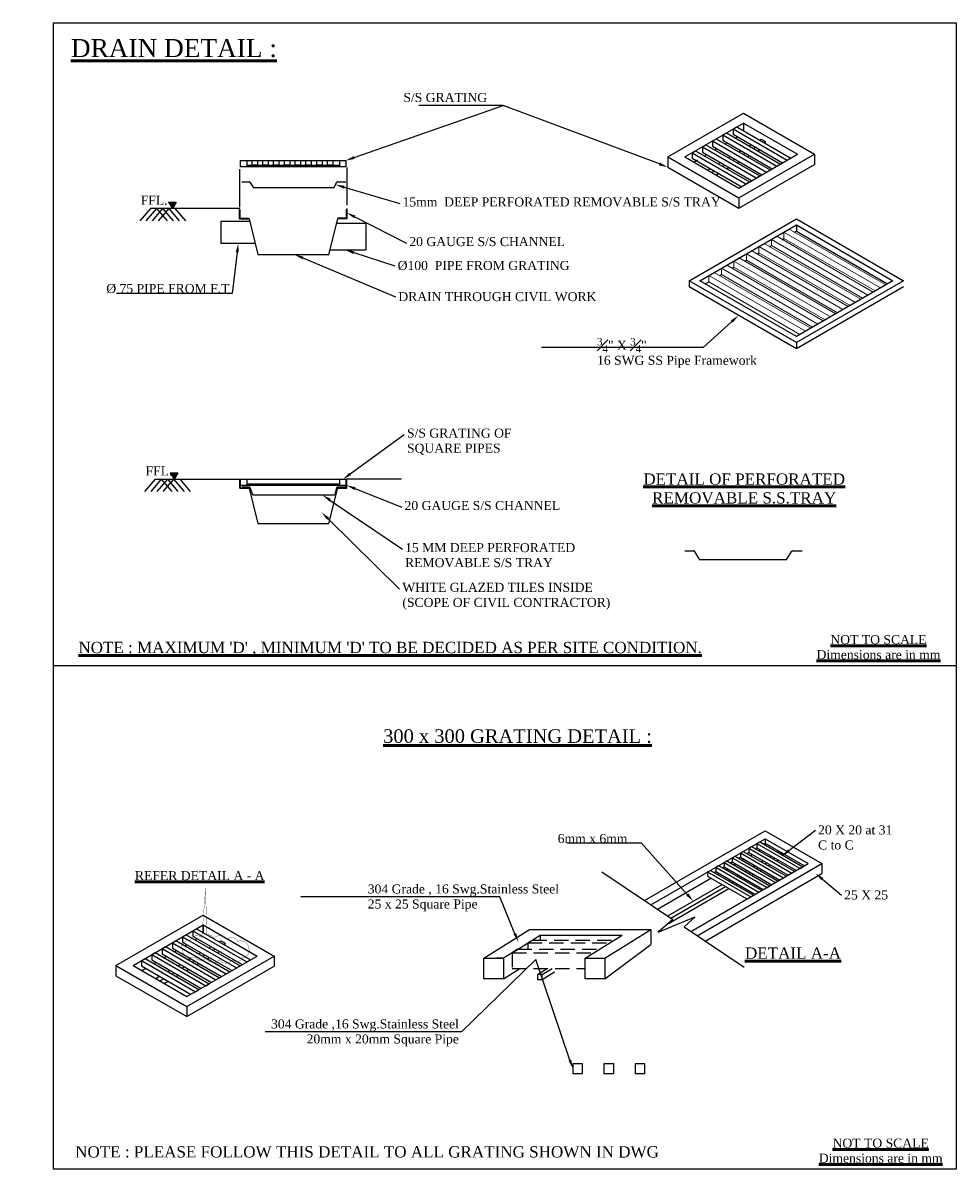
# Model space of a CAD drawing. Header units: millimetres. Extents: x 1277566 to 1493426, y 1039116 to 1145896.
# Tile 110 of 152: x 1401609 to 1417113, y 1079560 to 1098598. Entities that reach past the tile are written whole.
import ezdxf
from ezdxf import colors
from ezdxf.entities.mleader import LeaderData, LeaderLine
from ezdxf.math import Vec2, Vec3

# ---------------------------------------------------------------- set-up
doc = ezdxf.new("R2010")
doc.units = ezdxf.units.MM
doc.linetypes.add('Hidden', pattern=[9.525, 6.35, -3.175])
doc.layers.add('CKD-Dimensions', color=152, linetype='Continuous', lineweight=0)
doc.layers.add('CKD-Text', color=7, linetype='Continuous')
doc.layers.add('CKD_Grating', color=7, linetype='Continuous')
doc.styles.add('CKD_Dimension Text', font='BOOKOS.TTF')
pattern_1 = [(45, (-23593.16999, -14289.03641), (-0.04277746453, 0.04277746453), [])]
pattern_2 = [(45, (-23593.16999, -11301.15002), (-0.04277746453, 0.04277746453), [])]

# ---------------------------------------------------------------- blocks, each defined once
blk = doc.blocks.new('G$C70A365CB')
at = {"layer": 'CKD_Grating'}
h = blk.add_hatch(dxfattribs=at)
h.set_pattern_fill('ANSI31', scale=0.120993, style=0)
h.set_pattern_definition([(45, (-293.380467, 19324.36494), (-0.010694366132, 0.010694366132), [])])
h.paths.add_polyline_path([(1275.8, 10707.8), (1318.6, 10637.5), (1361.5, 10707.8)])
h = blk.add_hatch(dxfattribs=at)
h.set_pattern_fill('ANSI31', color=1, scale=0.483972, style=0)
h.set_pattern_definition(pattern_2)
h.paths.add_polyline_path([(2068.9, 10627.5), (2064.8, 10627.5), (2064.8, 10526.3), (2168, 10526.3), (2167.3, 10529.1), (2068.9, 10529.1)])
h = blk.add_hatch(dxfattribs=at)
h.set_pattern_fill('ANSI31', color=1, scale=0.483972, style=0)
h.set_pattern_definition(pattern_2)
h.paths.add_polyline_path([(3245.2, 10532.2), (3151.5, 10532.2), (3150.7, 10529.1), (3249, 10529.1), (3249, 10627.5), (3245.2, 10627.5)])
h = blk.add_hatch(dxfattribs=at)
h.set_pattern_fill('ANSI31', scale=0.120993, style=0)
h.set_pattern_definition([(45, (-274.272014, 16327.923653), (-0.010694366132, 0.010694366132), [])])
h.paths.add_polyline_path([(1294.9, 7711.4), (1337.7, 7641.1), (1380.6, 7711.4)])
h = blk.add_hatch(dxfattribs=at)
h.set_pattern_fill('ANSI31', color=1, scale=0.483972, style=0)
h.set_pattern_definition(pattern_1)
h.paths.add_polyline_path([(2068.9, 7639.6), (2064.8, 7639.6), (2064.8, 7538.4), (2168, 7538.4), (2167.3, 7541.3), (2068.9, 7541.3)])
h = blk.add_hatch(dxfattribs=at)
h.set_pattern_fill('ANSI31', color=1, scale=0.483972, style=0)
h.set_pattern_definition(pattern_1)
h.paths.add_polyline_path([(3245.2, 7544.3), (3151.5, 7544.3), (3150.7, 7541.3), (3249, 7541.3), (3249, 7639.6), (3245.2, 7639.6)])
at = {"ltscale": 4}
blk.add_lwpolyline([(9999, 0), (0, 0), (0, 12692), (9999, 12692)], close=True, dxfattribs=at)
for points in [[(1074.5, 10637.5), (957.5, 10502)], [(1142.5, 10637.5), (1025.5, 10502)], [(1210.5, 10637.5), (1093.5, 10502)], [(1142.5, 10637.5), (1259.4, 10502)], [(1278.5, 10637.5), (1161.5, 10502)], [(1210.5, 10637.5), (1327.4, 10502)], [(1278.5, 10637.5), (1395.4, 10502)], [(1346.5, 10637.5), (1463.4, 10502)], [(1127.3, 7639.5), (1010.3, 7504)], [(1195.3, 7639.5), (1078.3, 7504)], [(1263.3, 7639.5), (1146.3, 7504)], [(1195.3, 7639.5), (1312.3, 7504)], [(1331.3, 7639.5), (1214.3, 7504)], [(1263.3, 7639.5), (1380.3, 7504)], [(1331.3, 7639.5), (1448.3, 7504)], [(1399.3, 7639.5), (1516.3, 7504)], [(0, 5576), (9999, 5576)]]:
    blk.add_lwpolyline(points, dxfattribs=at)
at = {"layer": 'CKD-Text', "color": 6, "lineweight": 50, "const_width": 3.02}
blk.add_lwpolyline([(1685.3, 3091.5), (1644, 2562.6, 0.5205671), (1514.1, 2534.3, 0.5205671), (1424.4, 2438.3, 0.5205671), (1571.1, 2351.3), (1571.1, 2351.3, 0.5205671), (1690.8, 2333.1, 0.5205671), (1837.4, 2320, 0.5205671), (1979.7, 2315.3, 0.5205671), (2099.2, 2344.7, 0.5205671), (2163.2, 2448.8, 0.5205671), (2041.3, 2520, 0.5205671), (1922.2, 2543.3, 0.5205671), (1780.8, 2555.8, 0.2854883), (1701.4, 2594.5)], format="xyb", close=True, dxfattribs=at)
at = {"layer": 'CKD_Grating'}
for p, q in [((6805.9, 11208.1), (7644.3, 11692.2)), ((7644.3, 11692.2), (8430.2, 11238.4)), ((6994.5, 11208.1), (7644.3, 11583.3)), ((7644.3, 11583.3), (8241.6, 11238.4)), ((7644.3, 11583.3), (7644.3, 11497.1)), ((7554, 11417.7), (7577.5, 11431.3)), ((7326, 11286.1), (7349.6, 11299.7)), ((7440, 11351.9), (7463.6, 11365.5)), ((6805.9, 11208.1), (6805.9, 11094.7)), ((6805.9, 11208.1), (7591.8, 10754.4)), ((6994.5, 11208.1), (7591.8, 10863.3)), ((7112, 11162.5), (7135.5, 11176.1)), ((7212.1, 11220.3), (7235.7, 11233.9)), ((7591.8, 10754.4), (8430.2, 11238.4)), ((7591.8, 10863.3), (8241.6, 11238.4)), ((8430.2, 11238.4), (8430.2, 11125)), ((6805.9, 11094.7), (7591.8, 10640.9)), ((7098.1, 11154.5), (7121.7, 11168.1)), ((7591.8, 10640.9), (8430.2, 11125)), ((7591.8, 10754.4), (7591.8, 10640.9)), ((2174, 10494.4), (1855.4, 10494.4)), ((1855.4, 10494.4), (1855.4, 10250.9)), ((3138.8, 10473.8), (3462.6, 10473.8)), ((3462.6, 10473.8), (3462.6, 10179.4)), ((2234.9, 10250.9), (1855.4, 10250.9)), ((3065.2, 10179.4), (3462.6, 10179.4)), ((3249, 7541.3), (3249, 7639.6)), ((3150.7, 7541.3), (3249, 7541.3)), ((7774.4, 3547.5), (7793.3, 3558.4)), ((7592.1, 3442.2), (7611, 3453.1)), ((7629.8, 3420.4), (7648.7, 3431.3)), ((7683.3, 3494.8), (7702.1, 3505.7)), ((7721, 3473.1), (7739.9, 3483.9)), ((7812.2, 3525.7), (7831, 3536.6)), ((7409.8, 3336.9), (7428.7, 3347.8)), ((7447.5, 3315.2), (7466.4, 3326.1)), ((7501, 3389.6), (7519.8, 3400.5)), ((7538.7, 3367.8), (7557.5, 3378.7)), ((7318.6, 3284.3), (7337.5, 3295.2)), ((7356.4, 3262.5), (7375.2, 3273.4)), ((1660, 2704.1), (1660, 2617.9)), ((1569.6, 2538.5), (1593.2, 2552.1)), ((1341.7, 2406.9), (1365.3, 2420.5)), ((1455.7, 2472.7), (1479.2, 2486.3)), ((1113.8, 2275.3), (1137.4, 2288.9)), ((1227.8, 2341.1), (1251.3, 2354.7)), ((882.4, 2255.2), (1479.7, 1910.3))]:
    blk.add_line(p, q, dxfattribs=at)
at = {"layer": 'CKD_Grating', "color": 4}
for p, q in [((7416.4, 11451.7), (7455.7, 11474.4)), ((7416.4, 11451.7), (8013.7, 11106.9)), ((7416.4, 11451.7), (7416.4, 11392.7)), ((7455.7, 11474.4), (8053, 11129.5)), ((7530.4, 11517.5), (7569.7, 11540.2)), ((7530.4, 11517.5), (8127.6, 11172.6)), ((7530.4, 11517.5), (7530.4, 11458.5)), ((7530.4, 11458.5), (8076.6, 11143.1)), ((7569.7, 11540.2), (8166.9, 11195.3)), ((7188.5, 11320.1), (7227.8, 11342.8)), ((7188.5, 11320.1), (7785.8, 10975.3)), ((7188.5, 11320.1), (7188.5, 11261.1)), ((7227.8, 11342.8), (7825.1, 10998)), ((7302.5, 11385.9), (7341.8, 11408.6)), ((7302.5, 11385.9), (7899.7, 11041.1)), ((7302.5, 11385.9), (7302.5, 11326.9)), ((7302.5, 11326.9), (7848.7, 11011.6)), ((7341.8, 11408.6), (7939, 11063.7)), ((7416.4, 11392.7), (7962.6, 11077.4)), ((7074.6, 11254.3), (7113.9, 11277)), ((7074.6, 11254.3), (7671.8, 10909.5)), ((7074.6, 11254.3), (7074.6, 11195.3)), ((7074.6, 11195.3), (7616.8, 10882.3)), ((7113.9, 11277), (7711.1, 10932.2)), ((7188.5, 11261.1), (7734.7, 10945.8)), ((8127.6, 11172.6), (8166.9, 11195.3)), ((2142.4, 11117.6), (3173.1, 11117.6)), ((7899.7, 11041.1), (7939, 11063.7)), ((8013.7, 11106.9), (8053, 11129.5)), ((7671.8, 10909.5), (7711.1, 10932.2)), ((7785.8, 10975.3), (7825.1, 10998)), ((2142.4, 7588.5), (3173.1, 7588.5)), ((7702.1, 3552.9), (7733.6, 3571.1)), ((7733.6, 3571.1), (8211.4, 3295.2)), ((7793.3, 3605.5), (7824.7, 3623.7)), ((7793.3, 3605.5), (8271.1, 3329.7)), ((7793.3, 3605.5), (7793.3, 3558.4)), ((7793.3, 3558.4), (8230.2, 3306.1)), ((7824.7, 3623.7), (8302.5, 3347.8)), ((7519.8, 3447.7), (7551.3, 3465.8)), ((7519.8, 3447.7), (7997.6, 3171.8)), ((7519.8, 3447.7), (7519.8, 3400.5)), ((7551.3, 3465.8), (8029.1, 3189.9)), ((7611, 3500.3), (7642.4, 3518.4)), ((7611, 3500.3), (8088.8, 3224.4)), ((7611, 3500.3), (7611, 3453.1)), ((7611, 3453.1), (8047.9, 3200.8)), ((7642.4, 3518.4), (8120.2, 3242.6)), ((7702.1, 3552.9), (8180, 3277.1)), ((7702.1, 3552.9), (7702.1, 3505.7)), ((7702.1, 3505.7), (8139.1, 3253.5)), ((7246.3, 3289.8), (7277.8, 3307.9)), ((7277.8, 3307.9), (7755.6, 3032)), ((7337.5, 3342.4), (7368.9, 3360.5)), ((7337.5, 3342.4), (7815.3, 3066.5)), ((7337.5, 3342.4), (7337.5, 3295.2)), ((7368.9, 3360.5), (7846.7, 3084.7)), ((7428.7, 3395), (7460.1, 3413.2)), ((7428.7, 3395), (7906.5, 3119.2)), ((7428.7, 3395), (7428.7, 3347.8)), ((7428.7, 3347.8), (7862.5, 3097.4)), ((7460.1, 3413.2), (7937.9, 3137.3)), ((7519.8, 3400.5), (7956.8, 3148.2)), ((8271.1, 3329.7), (8302.5, 3347.8)), ((7246.3, 3289.8), (7724.1, 3013.9)), ((7246.3, 3289.8), (7246.3, 3242.6)), ((7246.3, 3242.6), (7680.1, 2992.1)), ((7337.5, 3295.2), (7771.3, 3044.7)), ((7997.6, 3171.8), (8029.1, 3189.9)), ((8088.8, 3224.4), (8120.2, 3242.6)), ((8180, 3277.1), (8211.4, 3295.2)), ((7815.3, 3066.5), (7846.7, 3084.7)), ((7906.5, 3119.2), (7937.9, 3137.3)), ((7724.1, 3013.9), (7755.6, 3032)), ((1432.1, 2572.5), (1471.4, 2595.2)), ((1432.1, 2572.5), (2029.3, 2227.7)), ((1432.1, 2572.5), (1432.1, 2513.5)), ((1471.4, 2595.2), (2068.6, 2250.4)), ((1546, 2638.3), (1585.3, 2661)), ((1546, 2638.3), (2143.3, 2293.5)), ((1546, 2638.3), (1546, 2579.3)), ((1546, 2579.3), (2092.2, 2264)), ((1585.3, 2661), (2182.6, 2316.2)), ((1204.2, 2440.9), (1243.5, 2463.6)), ((1204.2, 2440.9), (1801.4, 2096.1)), ((1204.2, 2440.9), (1204.2, 2382)), ((1243.5, 2463.6), (1840.7, 2118.8)), ((1318.1, 2506.7), (1357.4, 2529.4)), ((1318.1, 2506.7), (1915.4, 2161.9)), ((1318.1, 2506.7), (1318.1, 2447.7)), ((1318.1, 2447.7), (1864.3, 2132.4)), ((1357.4, 2529.4), (1954.7, 2184.6)), ((1432.1, 2513.5), (1978.3, 2198.2)), ((976.3, 2309.4), (1015.6, 2332)), ((976.3, 2309.4), (1573.5, 1964.5)), ((976.3, 2309.4), (976.3, 2250.4)), ((1015.6, 2332), (1612.8, 1987.2)), ((1090.2, 2375.1), (1129.5, 2397.8)), ((1090.2, 2375.1), (1687.5, 2030.3)), ((1090.2, 2375.1), (1090.2, 2316.2)), ((1090.2, 2316.2), (1632.5, 2003.1)), ((1129.5, 2397.8), (1726.8, 2053)), ((1204.2, 2382), (1750.4, 2066.6)), ((2143.3, 2293.5), (2182.6, 2316.2)), ((976.3, 2250.4), (1518.5, 1937.3)), ((1915.4, 2161.9), (1954.7, 2184.6)), ((2029.3, 2227.7), (2068.6, 2250.4)), ((1687.5, 2030.3), (1726.8, 2053)), ((1801.4, 2096.1), (1840.7, 2118.8)), ((1573.5, 1964.5), (1612.8, 1987.2))]:
    blk.add_line(p, q, dxfattribs=at)
at = {"layer": 'CKD_Grating', "color": 3}
for p, q in [((7707.2, 11329.2), (7730.8, 11342.8)), ((7754.3, 11302), (7777.9, 11315.6)), ((7821.1, 11395), (7840.8, 11406.3)), ((7840.8, 11406.3), (7887.9, 11379.1)), ((7868.3, 11367.7), (7887.9, 11379.1)), ((7887.9, 11356.4), (7887.9, 11379.1)), ((7479.3, 11197.6), (7502.9, 11211.2)), ((7526.4, 11170.4), (7550, 11184)), ((7593.2, 11263.4), (7616.8, 11277)), ((7640.4, 11236.2), (7664, 11249.8)), ((7687.5, 11208.9), (7711.1, 11222.5)), ((7801.5, 11274.7), (7825.1, 11288.3)), ((2648.2, 11099), (2648.2, 11117.6)), ((2648.2, 11117.6), (2667.7, 11117.6)), ((2667.7, 11117.6), (2667.7, 11099)), ((7251.4, 11066), (7275, 11079.6)), ((7298.5, 11038.8), (7322.1, 11052.4)), ((7365.3, 11131.8), (7388.9, 11145.4)), ((7412.5, 11104.6), (7436.1, 11118.2)), ((7459.6, 11077.4), (7483.2, 11091)), ((7573.6, 11143.1), (7597.2, 11156.8)), ((7345.7, 11011.6), (7369.3, 11025.2)), ((2648.2, 7569.9), (2648.2, 7588.5)), ((2648.2, 7588.5), (2667.7, 7588.5)), ((2667.7, 7588.5), (2667.7, 7569.9)), ((7934.8, 3454.9), (7953.6, 3465.8)), ((7972.5, 3433.1), (7991.3, 3444)), ((8025.9, 3507.5), (8041.6, 3516.6)), ((8041.6, 3516.6), (8079.4, 3494.8)), ((8063.6, 3485.8), (8079.4, 3494.8)), ((8079.4, 3476.7), (8079.4, 3494.8)), ((7661.3, 3297), (7680.1, 3307.9)), ((7752.4, 3349.6), (7771.3, 3360.5)), ((7790.2, 3327.9), (7809, 3338.8)), ((7827.9, 3306.1), (7846.7, 3317)), ((7843.6, 3402.3), (7862.5, 3413.2)), ((7881.3, 3380.5), (7900.2, 3391.4)), ((7919, 3358.7), (7937.9, 3369.6)), ((8010.2, 3411.4), (8029.1, 3422.2)), ((7479, 3191.8), (7497.8, 3202.6)), ((7516.7, 3170), (7535.5, 3180.9)), ((7570.1, 3244.4), (7589, 3255.3)), ((7607.8, 3222.6), (7626.7, 3233.5)), ((7645.6, 3200.8), (7664.4, 3211.7)), ((7699, 3275.2), (7717.9, 3286.1)), ((7736.7, 3253.5), (7755.6, 3264.3)), ((6804.9, 2802.6), (7406.7, 3150)), ((6812.7, 2719.9), (7482.1, 3106.5)), ((6839.9, 2779.2), (7444.4, 3128.2)), ((7554.4, 3148.2), (7573.3, 3159.1)), ((1722.9, 2450), (1746.4, 2463.6)), ((1770, 2422.8), (1793.6, 2436.4)), ((1836.8, 2515.8), (1856.5, 2527.1)), ((1856.5, 2527.1), (1903.6, 2499.9)), ((1884, 2488.6), (1903.6, 2499.9)), ((1903.6, 2477.2), (1903.6, 2499.9)), ((1495, 2318.4), (1518.5, 2332)), ((1542.1, 2291.2), (1565.7, 2304.8)), ((1608.9, 2384.2), (1632.5, 2397.8)), ((1656.1, 2357), (1679.6, 2370.6)), ((1703.2, 2329.8), (1726.8, 2343.4)), ((1817.2, 2395.6), (1840.7, 2409.2)), ((1267, 2186.9), (1290.6, 2200.5)), ((1314.2, 2159.6), (1337.8, 2173.2)), ((1381, 2252.6), (1404.6, 2266.3)), ((1428.2, 2225.4), (1451.7, 2239)), ((1475.3, 2198.2), (1498.9, 2211.8)), ((1589.3, 2264), (1612.8, 2277.6)), ((1133.9, 2110), (1176.7, 2134.7)), ((1181, 2082.7), (1223.8, 2107.5)), ((1228.2, 2055.5), (1271, 2080.2)), ((1361.4, 2132.4), (1384.9, 2146))]:
    blk.add_line(p, q, dxfattribs=at)
at = {"layer": 'CKD_Grating', "color": 7, "linetype": 'Hidden', "ltscale": 2000}
for p, q in [((2064.1, 10652.5), (2064.1, 11072.1)), ((3254.6, 10672.2), (3254.6, 11090.4))]:
    blk.add_line(p, q, dxfattribs=at)
at = {"layer": 'CKD_Grating', "color": 1}
for p, q in [((2074.6, 11098.9), (2074.6, 11168.3)), ((2074.6, 11168.3), (3240.5, 11168.3)), ((3240.5, 11098.9), (2074.6, 11098.9)), ((2667.7, 11099), (2646.3, 11099)), ((3240.5, 11168.3), (3240.5, 11098.9)), ((2068.9, 7639.5), (2068.9, 7541.2)), ((3245.2, 7544.3), (3245.2, 7639.6)), ((2068.9, 7541.3), (2167.3, 7541.3)), ((2667.7, 7569.9), (2646.3, 7569.9)), ((3150.7, 7544.3), (3245.2, 7544.3)), ((6075.6, 3290.1), (6862.9, 2763.8)), ((6700.3, 2621.8), (7110.7, 2791.4)), ((6862.9, 2763.8), (6700.3, 2621.8)), ((7110.7, 2791.4), (6985.6, 2681.8)), ((6985.6, 2681.8), (7650.2, 2237.6))]:
    blk.add_line(p, q, dxfattribs=at)
at = {"layer": 'CKD_Grating', "color": 6}
for p, q in [((2086.6, 10933.2), (2172.2, 10933.2)), ((2177.8, 10928.8), (2211.6, 10874)), ((3111.1, 10874), (3140.1, 10928.8)), ((3145.8, 10933.2), (3240, 10933.2)), ((2217.5, 10869.4), (3105.2, 10869.4)), ((2086.6, 7553.4), (2172.2, 7553.4)), ((2177.8, 7549), (2206.7, 7469.2)), ((3119.9, 7469.2), (3140.1, 7549)), ((3145.8, 7553.4), (3240, 7553.4)), ((2212.5, 7464.6), (3114, 7464.6)), ((6996.2, 6846.6), (7092.4, 6846.6)), ((7098.8, 6841.6), (7152.5, 6754.9)), ((7158.8, 6750), (8119.8, 6750)), ((8126.1, 6754.9), (8181.4, 6841.6)), ((8187.7, 6846.6), (8293.8, 6846.6))]:
    blk.add_line(p, q, dxfattribs=at)
at = {"layer": 'CKD_Grating', "color": 7}
for p, q in [((1275.8, 10707.8), (1318.6, 10637.5)), ((1275.8, 10707.8), (1361.5, 10707.8)), ((1361.5, 10707.8), (1318.6, 10637.5)), ((2061.5, 10637.5), (1074.5, 10637.5)), ((2061.5, 10521.3), (2061.5, 10637.5)), ((3254.6, 10524.4), (3254.6, 10637.5)), ((2061.5, 10521.3), (2167.3, 10521.3)), ((2167.3, 10521.3), (2265.6, 10127.9)), ((3052.4, 10127.9), (3151.5, 10524.4)), ((3254.6, 10524.4), (3151.5, 10524.4)), ((2265.6, 10127.9), (2536.7, 10127.9)), ((2521.5, 10127.3), (3052.4, 10127.9)), ((1294.9, 7711.4), (1337.7, 7641.1)), ((1294.9, 7711.4), (1380.6, 7711.4)), ((1380.6, 7711.4), (1337.7, 7641.1)), ((2064.8, 7639.5), (2064.8, 7538.3)), ((2064.8, 7538.4), (2168, 7538.4)), ((2167.3, 7541.3), (2265.6, 7147.9)), ((3052.4, 7147.9), (3151.5, 7544.3)), ((2265.6, 7147.9), (3052.4, 7147.9))]:
    blk.add_line(p, q, dxfattribs=at)
at = {"layer": 'CKD_Grating', "color": 8}
for p, q in [((7042.6, 9837.8), (8230.5, 10523.6)), ((7161.4, 9837.8), (8230.5, 10455)), ((8230.5, 10523.6), (9418.3, 9837.8)), ((8230.5, 10455), (9299.5, 9837.8)), ((8230.5, 10455), (8230.5, 10386.4)), ((8072.1, 10295), (8091.9, 10306.4)), ((8210.7, 10375), (8230.5, 10386.4)), ((8230.5, 10386.4), (9240.1, 9803.5)), ((7933.5, 10215), (7953.3, 10226.4)), ((7656.3, 10054.9), (7676.1, 10066.4)), ((7794.9, 10135), (7814.7, 10146.4)), ((7379.2, 9894.9), (7399, 9906.4)), ((7517.8, 9974.9), (7537.6, 9986.4)), ((8230.5, 9152), (7042.6, 9837.8)), ((7042.6, 9837.8), (7042.6, 9769.2)), ((8230.5, 9220.6), (7161.4, 9837.8)), ((7220.8, 9803.5), (7260.4, 9826.3)), ((9418.3, 9837.8), (8230.5, 9152)), ((9299.5, 9837.8), (8230.5, 9220.6)), ((8230.5, 9083.4), (7042.6, 9769.2)), ((9418.3, 9769.2), (8230.5, 9083.4)), ((8230.5, 9152), (8230.5, 9083.4)), ((6548.5, 2974), (7884.5, 3745.3)), ((7884.5, 3745.3), (8513.2, 3382.3)), ((6618.4, 2927.2), (7884.5, 3658.2)), ((7868.7, 3598.3), (7884.5, 3607.4)), ((7884.5, 3658.2), (8362.3, 3382.3)), ((7884.5, 3658.2), (7884.5, 3589.2)), ((7884.5, 3607.4), (8318.3, 3356.9)), ((7061.3, 2631.2), (8362.3, 3382.3)), ((7131.2, 2584.5), (8513.2, 3382.3)), ((8513.2, 3382.3), (8513.2, 3272.2)), ((6691.3, 2878.5), (7284.1, 3220.8)), ((7219.6, 2525.4), (8513.2, 3272.2)), ((693.8, 2255.2), (1660, 2813)), ((1660, 2813), (2445.9, 2359.3)), ((882.4, 2255.2), (1660, 2704.1)), ((1660, 2704.1), (2257.2, 2359.3)), ((4766.9, 2334.3), (5275.4, 2653.4)), ((5081.1, 2395.2), (5392.4, 2590.5)), ((5275.4, 2654.4), (5492.9, 2654.4)), ((5386.1, 2590.5), (6293.5, 2590.5)), ((5392.4, 2590.5), (5392.4, 2536.4)), ((5492.9, 2654.4), (6617.9, 2653.6)), ((5891.9, 2334.5), (6299.9, 2590.5)), ((6109.5, 2334.5), (6617.9, 2653.6)), ((6617.9, 2653.6), (6617.9, 2487.2)), ((6109.2, 2107.6), (6617.9, 2487.2)), ((1479.7, 1801.4), (2445.9, 2359.3)), ((1479.7, 1910.3), (2257.2, 2359.3)), ((2445.9, 2359.3), (2445.9, 2245.8)), ((4766.9, 2334.3), (4984.5, 2334.3)), ((4984.5, 2334.5), (4908.9, 2334.5)), ((5081.1, 2395.2), (4984.5, 2334.5)), ((4984.5, 2334.5), (4984.5, 2107.6)), ((5891.9, 2334.5), (6109.5, 2334.5)), ((5891.9, 2107.8), (5891.9, 2334.5)), ((6109.5, 2334.5), (6109.5, 2107.8)), ((693.8, 2255.2), (693.8, 2141.7)), ((693.8, 2255.2), (1479.7, 1801.4)), ((980.6, 2198.4), (1023.4, 2223.1)), ((1479.7, 1688), (2445.9, 2245.8)), ((4984.5, 2107.6), (5167.9, 2222.7)), ((693.8, 2141.7), (1479.7, 1688)), ((4984.5, 2107.6), (4766.9, 2107.6)), ((4984.5, 2107.6), (4908.9, 2107.6)), ((6109.5, 2107.8), (5891.9, 2107.8)), ((1479.7, 1801.4), (1479.7, 1688))]:
    blk.add_line(p, q, dxfattribs=at)
at = {"layer": 'CKD_Grating', "color": 3, "lineweight": 9}
for p, q in [((8151.3, 10409.3), (8091.9, 10375)), ((8151.3, 10409.3), (9220.3, 9792.1)), ((8012.7, 10329.3), (7953.3, 10295)), ((7953.3, 10295), (9022.4, 9677.8)), ((7953.3, 10295), (7953.3, 10226.4)), ((8012.7, 10329.3), (9081.8, 9712)), ((8091.9, 10375), (9160.9, 9757.8)), ((8091.9, 10375), (8091.9, 10306.4)), ((8091.9, 10306.4), (9101.5, 9723.5)), ((7735.5, 10169.2), (7676.1, 10135)), ((7735.5, 10169.2), (8804.6, 9552)), ((7874.1, 10249.3), (7814.7, 10215)), ((7814.7, 10215), (8883.8, 9597.7)), ((7814.7, 10215), (7814.7, 10146.4)), ((7874.1, 10249.3), (8943.2, 9632)), ((7953.3, 10226.4), (8963, 9643.5)), ((7596.9, 10089.2), (7537.6, 10054.9)), ((7537.6, 10054.9), (8606.6, 9437.7)), ((7537.6, 10054.9), (7537.6, 9986.4)), ((7596.9, 10089.2), (8666, 9472)), ((7676.1, 10135), (8745.2, 9517.7)), ((7676.1, 10135), (7676.1, 10066.4)), ((7676.1, 10066.4), (8685.8, 9483.4)), ((7814.7, 10146.4), (8824.4, 9563.5)), ((7319.8, 9929.2), (7260.4, 9894.9)), ((7319.8, 9929.2), (8388.8, 9312)), ((7458.4, 10009.2), (7399, 9974.9)), ((7399, 9974.9), (8468, 9357.7)), ((7399, 9974.9), (7399, 9906.4)), ((7399, 9906.4), (8408.6, 9323.4)), ((7458.4, 10009.2), (8527.4, 9392)), ((7537.6, 9986.4), (8547.2, 9403.4)), ((7260.4, 9894.9), (8329.5, 9277.7)), ((7260.4, 9894.9), (7260.4, 9826.3)), ((7260.4, 9826.3), (8270.1, 9243.4))]:
    blk.add_line(p, q, dxfattribs=at)
at = {"layer": 'CKD_Grating', "color": 0}
for p, q in [((1127.3, 7639.5), (2068.9, 7639.5)), ((3858, 7639.6), (3245.2, 7639.6))]:
    blk.add_line(p, q, dxfattribs=at)
at = {"layer": 'CKD_Grating', "color": 4, "linetype": 'Hidden', "ltscale": 25}
for p, q in [((5142.1, 2433.4), (5081.1, 2395.2)), ((5142.1, 2433.4), (6049.6, 2433.4)), ((5307.9, 2536.4), (5254.1, 2503.7)), ((5254.1, 2505), (6161.6, 2505)), ((5254.1, 2505), (5254.1, 2433.4)), ((5307.9, 2536.4), (6215.3, 2536.4)), ((5081.1, 2395.2), (5988.6, 2395.2)), ((5081.1, 2395.2), (5081.1, 2222.7)), ((5081.1, 2222.7), (5891.9, 2222.7))]:
    blk.add_line(p, q, dxfattribs=at)
at = {"layer": 'CKD_Grating', "color": 3, "linetype": 'Hidden', "ltscale": 25}
for p, q in [((5361.5, 2154.7), (5470, 2222.7)), ((5416, 2100.2), (5611.2, 2222.7)), ((5416, 2154.7), (5524.4, 2222.7))]:
    blk.add_line(p, q, dxfattribs=at)
at = {"layer": 'CKD_Grating', "color": 1}
for points in [[(2074.6, 11168.3), (2142, 11168.3), (2142, 11098.9), (2074.6, 11098.9)], [(2201.3, 11168.3), (2260.1, 11168.3), (2260.1, 11117.6), (2201.3, 11117.6)], [(2320.6, 11168.3), (2379.5, 11168.3), (2379.5, 11117.6), (2320.6, 11117.6)], [(2440, 11168.3), (2498.9, 11168.3), (2498.9, 11117.6), (2440, 11117.6)], [(2559.4, 11168.3), (2618.2, 11168.3), (2618.2, 11117.6), (2559.4, 11117.6)], [(2678.7, 11168.3), (2737.6, 11168.3), (2737.6, 11117.6), (2678.7, 11117.6)], [(2798.1, 11168.3), (2857, 11168.3), (2857, 11117.6), (2798.1, 11117.6)], [(2917.4, 11168.3), (2976.3, 11168.3), (2976.3, 11117.6), (2917.4, 11117.6)], [(3036.8, 11168.3), (3095.7, 11168.3), (3095.7, 11117.6), (3036.8, 11117.6)], [(3173.1, 11168.3), (3240.5, 11168.3), (3240.5, 11098.9), (3173.1, 11098.9)], [(2074.6, 7639.2), (2142, 7639.2), (2142, 7569.9), (2074.6, 7569.9)], [(3240.5, 7569.8), (2074.6, 7569.8), (2074.6, 7639.2), (3240.5, 7639.2)], [(3173.1, 7639.2), (3240.5, 7639.2), (3240.5, 7569.9), (3173.1, 7569.9)]]:
    blk.add_lwpolyline(points, close=True, dxfattribs=at)
at = {"layer": 'CKD_Grating', "color": 8}
blk.add_lwpolyline([(4766.9, 2107.6), (4766.9, 2334.3)], dxfattribs=at)
at = {"layer": 'CKD_Grating', "color": 3, "linetype": 'Hidden', "ltscale": 25}
blk.add_lwpolyline([(5361.5, 2100.2), (5416, 2100.2), (5416, 2154.7), (5361.5, 2154.7)], close=True, dxfattribs=at)
at = {"layer": 'CKD_Grating', "color": 4}
for points in [[(5753.8, 1058.2), (5862.7, 1058.2), (5862.7, 1167.1), (5753.8, 1167.1)], [(6098.6, 1058.2), (6207.5, 1058.2), (6207.5, 1167.1), (6098.6, 1167.1)], [(6443.5, 1058.2), (6552.4, 1058.2), (6552.4, 1167.1), (6443.5, 1167.1)]]:
    blk.add_lwpolyline(points, close=True, dxfattribs=at)
at = {"layer": 'CKD_Grating', "color": 6}
for centre, radius, start, end in [((2172.2, 10927.4), 5.81, 14.03624, 90), ((3145.8, 10927.4), 5.81, 90, 165.96376), ((2217.5, 10875.5), 6.05, 194.03624, 270), ((3105.2, 10875.5), 6.05, 270, 345.96376), ((2172.2, 7547.5), 5.81, 14.03624, 90), ((3145.8, 7547.5), 5.81, 90, 165.96376), ((2212.5, 7470.6), 6.05, 194.03624, 270), ((3114, 7470.6), 6.05, 270, 345.96376), ((7092.4, 6840), 6.53, 14.03624, 90), ((7158.8, 6756.5), 6.53, 194.03624, 270), ((8119.8, 6756.5), 6.53, 270, 345.96376), ((8187.7, 6840), 6.53, 90, 165.96376)]:
    blk.add_arc(centre, radius, start, end, dxfattribs=at)
at = {"layer": 'CKD-Text', "lineweight": 50, "attachment_point": 5, "style": 'CKD_Dimension Text'}
for s, insert, char_height, width in [('\\A1;{\\LDRAIN DETAIL :}', (1335.3, 12411.3), 200, 5014.399), ('\\A1;\\pxqc;FFL.', (1116.6, 10727.3), 100, 485.728), ('\\A1;\\pxqc;FFL.', (1169.4, 7729.4), 100, 485.728), ('\\A1;\\pxqc;{\\LDETAIL OF PERFORATED\\PREMOVABLE S.S.TRAY }', (7651.8, 7535.3), 125, 2412.001), ('\\A1;\\pxqc;{\\LNOT TO SCALE\\PDimensions are in mm}', (9139.6, 5779.3), 100, 2412.001), ("\\A1;\\pxqc;{\\L\\C1;NOTE : MAXIMUM 'D' , MINIMUM 'D' TO BE DECIDED AS PER SITE CONDITION.}", (3730.5, 5761.3), 125, 7585.34), ('\\A1;\\pxqc;{\\L300 x 300 GRATING DETAIL :}', (5141.3, 4793.3), 150, 3696.114), ('\\A1;\\pxqc;{\\L\\C6;REFER DETAIL A - A}', (1621.3, 3249.3), 100, 2991.605), ('\\A1;{\\L\\C6;DETAIL A-A}', (8192.8, 2391.3), 125, 2991.605), ('\\A1;\\pxql;NOTE : PLEASE FOLLOW THIS DETAIL TO ALL GRATING SHOWN IN DWG  ', (4034.3, 189.3), 125, 7585.34), ('\\A1;\\pxqc;{\\LNOT TO SCALE\\PDimensions are in mm}', (9163.6, 203.3), 100, 2412.001)]:
    blk.add_mtext(s, dxfattribs=dict(at, insert=insert, char_height=char_height, width=width))
at = {"layer": 'CKD-Dimensions', "ltscale": 4}
ml = blk.add_multileader_mtext('Standard', dxfattribs=at)
ml.set_content('S/S GRATING', color=256, style='CKD_Dimension Text')
ml.set_leader_properties()
ml.build(insert=Vec2(0, 0))
ml.multileader.update_dxf_attribs({"text_right_attachment_type": 6, "dogleg_length": 0.36, "arrow_head_size": 100})
ctx = ml.context
ctx.base_point, ctx.char_height, ctx.arrow_head_size, ctx.landing_gap_size, ctx.plane_origin = Vec3(3847, 11847.9), 100, 100, 30, Vec3(3238.2, 11168.3)
ctx.right_attachment = 6
notes = []
notes.append((ctx, [(1, (1, 1, 0), (4982.3, 11779.4), (-1, 0), 70, [(0, [(3238.2, 11168.3)], 0, []), (1, [(6805.9, 11094.7)], 0, [])])]))
ctx.mtext.insert, ctx.mtext.flow_direction = Vec3(3877, 11916.5), 5
ml = blk.add_multileader_mtext('Standard', dxfattribs=at)
ml.set_content('15mm  DEEP PERFORATED REMOVABLE S/S TRAY ', color=256, style='CKD_Dimension Text')
ml.set_leader_properties()
ml.build(insert=Vec2(0, 0))
ml.multileader.update_dxf_attribs({"text_right_attachment_type": 6, "dogleg_length": 0.36, "arrow_head_size": 100})
ctx = ml.context
ctx.base_point, ctx.char_height, ctx.arrow_head_size, ctx.landing_gap_size, ctx.plane_origin = Vec3(3837.5, 10692.3), 100, 100, 30, Vec3(3125.6, 10901.4)
ctx.right_attachment = 6
notes.append((ctx, [(0, (1, 1, 0), (3837.1, 10692.3), (1, 0), 0.36, [(0, [(3125.6, 10901.4)], 0, [])])]))
ctx.mtext.insert, ctx.mtext.width, ctx.mtext.flow_direction = Vec3(3867.5, 10760), 2255.68, 5
ml = blk.add_multileader_mtext('Standard', dxfattribs=at)
ml.set_content('20 GAUGE S/S CHANNEL', color=256, style='CKD_Dimension Text')
ml.set_leader_properties()
ml.build(insert=Vec2(0, 0))
ml.multileader.update_dxf_attribs({"text_right_attachment_type": 6, "dogleg_length": 0.36, "arrow_head_size": 100})
ctx = ml.context
ctx.base_point, ctx.char_height, ctx.arrow_head_size, ctx.landing_gap_size, ctx.plane_origin = Vec3(3913, 10252), 100, 100, 30, Vec3(3248.5, 10590)
ctx.right_attachment = 6
notes.append((ctx, [(0, (1, 1, 0), (3912.6, 10252), (1, 0), 0.36, [(0, [(3248.5, 10590)], 0, [])])]))
ctx.mtext.insert, ctx.mtext.flow_direction = Vec3(3943, 10320.6), 5
ml = blk.add_multileader_mtext('Standard', dxfattribs=at)
ml.set_content('%%C 75 PIPE FROM F.T', color=256, style='CKD_Dimension Text')
ml.set_leader_properties()
ml.build(insert=Vec2(0, 0))
ml.multileader.update_dxf_attribs({"text_right_attachment_type": 6, "dogleg_length": 0.36, "arrow_head_size": 100})
ctx = ml.context
ctx.base_point, ctx.char_height, ctx.arrow_head_size, ctx.landing_gap_size, ctx.plane_origin = Vec3(417.4, 9748.2), 100, 100, 30, Vec3(2048.5, 10250.9)
ctx.right_attachment, ctx.text_align_type = 6, 2
notes.append((ctx, [(1, (1, 1, 0), (1980.8, 9695.5), (-1, 0), 0.36, [(0, [(2048.5, 10250.9)], 0, [])])]))
ctx.mtext.insert, ctx.mtext.width, ctx.mtext.alignment, ctx.mtext.flow_direction = Vec3(1950.4, 9800.9), 1524.931, 3, 5
ml = blk.add_multileader_mtext('Standard', dxfattribs=at)
ml.set_content('%%C100  PIPE FROM GRATING', color=256, style='CKD_Dimension Text')
ml.set_leader_properties()
ml.build(insert=Vec2(0, 0))
ml.multileader.update_dxf_attribs({"text_right_attachment_type": 6, "dogleg_length": 0.36, "arrow_head_size": 100})
ctx = ml.context
ctx.base_point, ctx.char_height, ctx.arrow_head_size, ctx.landing_gap_size, ctx.plane_origin = Vec3(3783.5, 10003.8), 100, 100, 30, Vec3(3308, 10179.4)
ctx.right_attachment = 6
notes.append((ctx, [(0, (1, 1, 0), (3783.1, 10003.8), (1, 0), 0.36, [(0, [(3232, 10179.4)], 0, [])])]))
ctx.mtext.insert, ctx.mtext.flow_direction = Vec3(3813.5, 10056.4), 5
ml = blk.add_multileader_mtext('Standard', dxfattribs=at)
ml.set_content('DRAIN THROUGH CIVIL WORK', color=256, style='CKD_Dimension Text')
ml.set_leader_properties()
ml.build(insert=Vec2(0, 0))
ml.multileader.update_dxf_attribs({"text_right_attachment_type": 6, "dogleg_length": 0.36, "arrow_head_size": 100})
ctx = ml.context
ctx.base_point, ctx.char_height, ctx.arrow_head_size, ctx.landing_gap_size, ctx.plane_origin = Vec3(3791, 9658.9), 100, 100, 30, Vec3(2401.2, 10127.9)
ctx.right_attachment = 6
notes.append((ctx, [(0, (1, 1, 0), (3790.6, 9658.9), (1, 0), 0.36, [(0, [(2671, 10127.5)], 0, [])])]))
ctx.mtext.insert, ctx.mtext.flow_direction = Vec3(3821, 9711.5), 5
ml = blk.add_multileader_mtext('Standard', dxfattribs=at)
ml.set_content('\\A1;{\\H0.8x;\\S3#4;}" X {\\H0.8x;\\S3#4;}" \\P16 SWG SS Pipe Framework', color=256, style='CKD_Dimension Text')
ml.set_leader_properties()
ml.build(insert=Vec2(0, 0))
ml.multileader.update_dxf_attribs({"text_right_attachment_type": 6, "dogleg_length": 0.36, "arrow_head_size": 100})
ctx = ml.context
ctx.base_point, ctx.char_height, ctx.arrow_head_size, ctx.landing_gap_size, ctx.plane_origin = Vec3(5992.2, 9150.9), 100, 100, 30, Vec3(7590.1, 9453.1)
ctx.right_attachment = 6
notes.append((ctx, [(0, (1, 1, 0), (7197.4, 9099.2), (-1, 0), 0.36, [(0, [(7590.1, 9453.1)], 0, [])])]))
ctx.mtext.insert, ctx.mtext.width, ctx.mtext.flow_direction = Vec3(6022.2, 9202.6), 1565.89, 5
ml = blk.add_multileader_mtext('Standard', dxfattribs=at)
ml.set_content('S/S GRATING OF\\PSQUARE PIPES', color=256, style='CKD_Dimension Text')
ml.set_leader_properties()
ml.build(insert=Vec2(0, 0))
ml.multileader.update_dxf_attribs({"text_right_attachment_type": 6, "dogleg_length": 0.36, "arrow_head_size": 100})
ctx = ml.context
ctx.base_point, ctx.char_height, ctx.arrow_head_size, ctx.landing_gap_size, ctx.plane_origin = Vec3(3887, 8134.3), 100, 100, 30, Vec3(3206.8, 7639.2)
ctx.right_attachment = 6
notes.append((ctx, [(0, (1, 1, 0), (3886.6, 8134.3), (1, 0), 0.36, [(0, [(3206.8, 7639.2)], 0, [])])]))
ctx.mtext.insert, ctx.mtext.flow_direction = Vec3(3917, 8200), 5
ml = blk.add_multileader_mtext('Standard', dxfattribs=at)
ml.set_content('20 GAUGE S/S CHANNEL', color=256, style='CKD_Dimension Text')
ml.set_leader_properties()
ml.build(insert=Vec2(0, 0))
ml.multileader.update_dxf_attribs({"text_right_attachment_type": 6, "dogleg_length": 0.36, "arrow_head_size": 100})
ctx = ml.context
ctx.base_point, ctx.char_height, ctx.arrow_head_size, ctx.landing_gap_size, ctx.plane_origin = Vec3(3860, 7329.4), 100, 100, 30, Vec3(3248, 7572)
ctx.right_attachment = 6
notes.append((ctx, [(0, (1, 1, 0), (3859.6, 7329.4), (1, 0), 0.36, [(0, [(3248, 7572)], 0, [])])]))
ctx.mtext.insert, ctx.mtext.flow_direction = Vec3(3890, 7398), 5
ml = blk.add_multileader_mtext('Standard', dxfattribs=at)
ml.set_content('15 MM DEEP PERFORATED\\PREMOVABLE S/S TRAY  ', color=256, style='CKD_Dimension Text')
ml.set_leader_properties()
ml.build(insert=Vec2(0, 0))
ml.multileader.update_dxf_attribs({"text_right_attachment_type": 6, "dogleg_length": 0.36, "arrow_head_size": 100})
ctx = ml.context
ctx.base_point, ctx.char_height, ctx.arrow_head_size, ctx.landing_gap_size, ctx.plane_origin = Vec3(3866, 6864.3), 100, 100, 30, Vec3(2939, 7488)
ctx.right_attachment = 6
notes.append((ctx, [(0, (1, 1, 0), (3865.6, 6864.3), (1, 0), 0.36, [(0, [(2981, 7464.6)], 0, [])])]))
ctx.mtext.insert, ctx.mtext.width, ctx.mtext.flow_direction = Vec3(3896, 6932), 2091.742, 5
ml = blk.add_multileader_mtext('Standard', dxfattribs=at)
ml.set_content('WHITE GLAZED TILES INSIDE \\P(SCOPE OF CIVIL CONTRACTOR)', color=256, style='CKD_Dimension Text')
ml.set_leader_properties()
ml.build(insert=Vec2(0, 0))
ml.multileader.update_dxf_attribs({"text_right_attachment_type": 6, "dogleg_length": 0.36, "arrow_head_size": 100})
ctx = ml.context
ctx.base_point, ctx.char_height, ctx.arrow_head_size, ctx.landing_gap_size, ctx.plane_origin = Vec3(3836, 6423.4), 100, 100, 30, Vec3(2972, 7272)
ctx.right_attachment = 6
notes.append((ctx, [(0, (1, 1, 0), (3835.6, 6423.4), (1, 0), 0.36, [(0, [(2972, 7272)], 0, [])])]))
ctx.mtext.insert, ctx.mtext.flow_direction = Vec3(3866, 6492), 5
ml = blk.add_multileader_mtext('Standard', dxfattribs=at)
ml.set_content('20 X 20 at 31\\PC to C', color=256, style='CKD_Dimension Text')
ml.set_leader_properties()
ml.build(insert=Vec2(0, 0))
ml.multileader.update_dxf_attribs({"text_right_attachment_type": 6, "dogleg_length": 0.36, "arrow_head_size": 100})
ctx = ml.context
ctx.base_point, ctx.char_height, ctx.arrow_head_size, ctx.landing_gap_size, ctx.plane_origin = Vec3(8440.5, 3754.3), 100, 100, 30, Vec3(8068, 3466)
ctx.right_attachment = 6
notes.append((ctx, [(0, (1, 1, 0), (8440.1, 3754.3), (1, 0), 0.36, [(0, [(8068, 3466)], 0, [])])]))
ctx.mtext.insert, ctx.mtext.flow_direction = Vec3(8470.5, 3806), 5
ml = blk.add_multileader_mtext('Standard', dxfattribs=at)
ml.set_content('6mm x 6mm', color=256, style='CKD_Dimension Text')
ml.set_leader_properties()
ml.build(insert=Vec2(0, 0))
ml.multileader.update_dxf_attribs({"text_right_attachment_type": 6, "dogleg_length": 0.36, "arrow_head_size": 100})
ctx = ml.context
ctx.base_point, ctx.char_height, ctx.arrow_head_size, ctx.landing_gap_size, ctx.plane_origin = Vec3(5556.5, 3659.5), 100, 100, 30, Vec3(7088.6, 2966.4)
ctx.right_attachment = 6
notes.append((ctx, [(0, (1, 1, 0), (6514, 3607.7), (-1, 0), 0.36, [(0, [(7088.6, 2966.4)], 0, [])])]))
ctx.mtext.insert, ctx.mtext.flow_direction = Vec3(5586.5, 3711.3), 5
ml = blk.add_multileader_mtext('Standard', dxfattribs=at)
ml.set_content('25 X 25', color=256, style='CKD_Dimension Text')
ml.set_leader_properties()
ml.build(insert=Vec2(0, 0))
ml.multileader.update_dxf_attribs({"text_right_attachment_type": 6, "dogleg_length": 0.36, "arrow_head_size": 100})
ctx = ml.context
ctx.base_point, ctx.char_height, ctx.arrow_head_size, ctx.landing_gap_size, ctx.plane_origin = Vec3(8729.5, 3032.5), 100, 100, 30, Vec3(8441.5, 3276)
ctx.right_attachment = 6
notes.append((ctx, [(0, (1, 1, 0), (8729.1, 3032.5), (1, 0), 0.36, [(0, [(8441.5, 3276)], 0, [])])]))
ctx.mtext.insert, ctx.mtext.flow_direction = Vec3(8759.5, 3086), 5
ml = blk.add_multileader_mtext('Standard', dxfattribs=at)
ml.set_content('304 Grade , 16 Swg.Stainless Steel\\P25 x 25 Square Pipe', color=256, style='CKD_Dimension Text')
ml.set_leader_properties()
ml.build(insert=Vec2(0, 0))
ml.multileader.update_dxf_attribs({"text_right_attachment_type": 6, "dogleg_length": 0.36, "arrow_head_size": 100})
ctx = ml.context
ctx.base_point, ctx.char_height, ctx.arrow_head_size, ctx.landing_gap_size, ctx.plane_origin = Vec3(3452.5, 3083.4), 100, 100, 30, Vec3(5802, 2738)
ctx.right_attachment = 6
notes.append((ctx, [(0, (1, 1, 0), (4945.1, 3014.9), (-1, 0), 0.36, [(0, [(5151, 2514)], 0, [])])]))
ctx.mtext.insert, ctx.mtext.width, ctx.mtext.flow_direction = Vec3(3482.5, 3152), 1719.509, 5
ml = blk.add_multileader_mtext('Standard', dxfattribs=at)
ml.set_content('304 Grade ,16 Swg.Stainless Steel\\P20mm x 20mm Square Pipe', color=256, style='CKD_Dimension Text')
ml.set_leader_properties()
ml.build(insert=Vec2(0, 0))
ml.multileader.update_dxf_attribs({"text_right_attachment_type": 6, "dogleg_length": 0.36, "arrow_head_size": 100})
ctx = ml.context
ctx.base_point, ctx.char_height, ctx.arrow_head_size, ctx.landing_gap_size, ctx.plane_origin = Vec3(2008.3, 1588.7), 100, 100, 30, Vec3(5753.8, 1112.6)
ctx.right_attachment, ctx.text_align_type = 6, 2
notes.append((ctx, [(0, (1, 1, 0), (4522.4, 1520.1), (-1, 0), 0.36, [(1, [(5753.8, 1112.6), (5345.2, 2322.4)], 0, [])])]))
ctx.mtext.insert, ctx.mtext.alignment, ctx.mtext.flow_direction = Vec3(4492, 1657.3), 3, 5
for ctx, leaders in notes:
    for number, flags, end, landing, length, lines in leaders:
        leader = LeaderData()
        leader.index, (leader.has_last_leader_line, leader.has_dogleg_vector, leader.attachment_direction) = number, flags
        leader.last_leader_point, leader.dogleg_vector, leader.dogleg_length = Vec3(end), Vec3(landing), length
        for number, points, colour, breaks in lines:
            line = LeaderLine()
            line.index, line.vertices, line.color, line.breaks = number, Vec3.list(points), colors.encode_raw_color(colour), breaks
            leader.lines.append(line)
        ctx.leaders.append(leader)

msp = doc.modelspace()

# ---------------------------------------------------------------- block references
at = {"ltscale": 4, "xscale": 1.5, "yscale": 1.5, "zscale": 1.5}
msp.add_blockref('G$C70A365CB', (1402114.1913, 1079560.423), dxfattribs=at)

doc.saveas('drawing.dxf')
